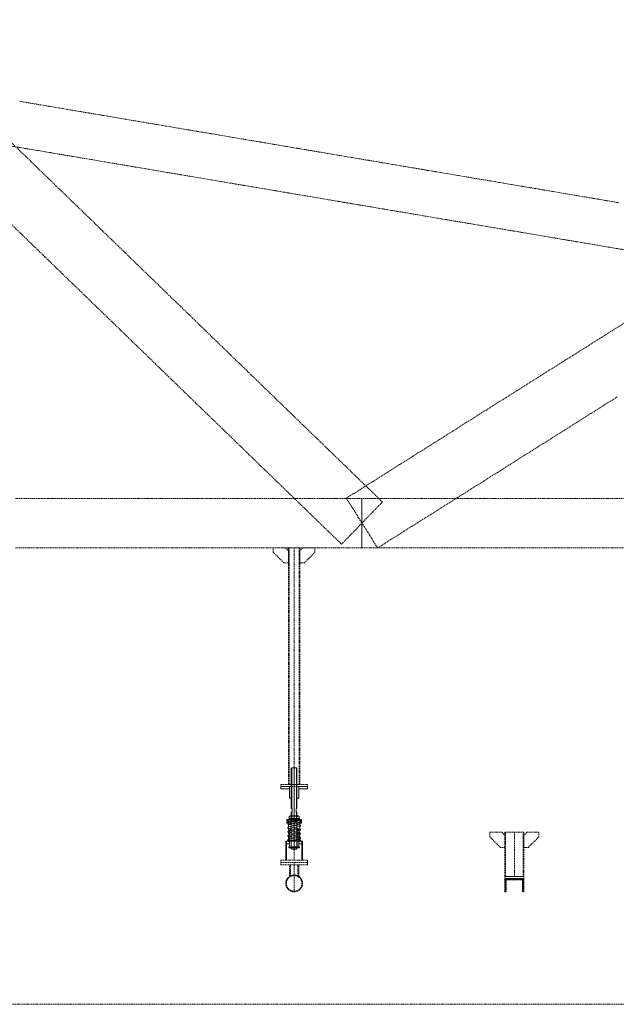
# Model space of a CAD drawing. Header units: millimetres. Extents: x -176817 to 571382, y -58489 to 156123.
# Tile 255 of 256: x 165854 to 169004, y 121877 to 127070. Entities that reach past the tile are written whole.
import ezdxf

# ---------------------------------------------------------------- set-up
doc = ezdxf.new("R2010")
doc.units = ezdxf.units.MM
doc.header["$LTSCALE"] = 0.2
for name, pattern in [('AM_ISO08W050', [18, 12, -1.5, 3, -1.5]), ('AM_ISO08W050x2', [9, 6, -0.75, 1.5, -0.75]), ('HIDDEN', [9.525, 6.35, -3.175])]:
    doc.linetypes.add(name, pattern=pattern)
for name, color, linetype, lineweight in [('-AAA Podkład', 252, 'Continuous', 13), ('AM_0N', 7, 'Continuous', 13), ('AM_7N', 4, 'AM_ISO08W050', 13)]:
    doc.layers.add(name, color=color, linetype=linetype, lineweight=lineweight)

# ---------------------------------------------------------------- blocks, each defined once
blk = doc.blocks.new('*U1083')
at = {"layer": 'AM_0N'}
for p, q in [((-28, 230.6), (28, 230.6)), ((-28, 226.6), (-28, 230.6)), ((28, 226.6), (-28, 226.6)), ((28, 230.6), (28, 226.6))]:
    blk.add_line(p, q, dxfattribs=at)
at = {"layer": 'AM_7N', "linetype": 'AM_ISO08W050x2'}
blk.add_line((0, 233.6), (0, 223.6), dxfattribs=at)
blk = doc.blocks.new('*U1084')
at = {"layer": 'AM_0N'}
for p, q in [((33.8, 222.6), (-33, 222.6)), ((29.3, 219.8), (-30.7, 209)), ((-2.7, 214.1), (-30.3, 215.9)), ((-29.7, 215.9), (30.3, 219.9)), ((-29.3, 201.1), (30.7, 211.9)), ((30, 219.9), (30.3, 219.9)), ((-30.7, 201.1), (7.4, 194.3)), ((29.3, 198.2), (-30.7, 187.4)), ((-30.7, 179.5), (7.4, 172.7)), ((29.3, 176.6), (-30.7, 165.8)), ((-30.7, 157.9), (7.4, 151.1)), ((-29.3, 179.5), (30.7, 190.3)), ((-29.3, 157.9), (30.7, 168.7)), ((30.7, 198.2), (-7.4, 205.1)), ((30.7, 176.6), (-7.4, 183.5)), ((30.7, 155), (-7.4, 161.9)), ((-33.8, 112), (33, 112)), ((29.3, 155), (-30.7, 144.2)), ((-30.7, 136.3), (7.4, 129.5)), ((29.3, 133.4), (-30.7, 122.6)), ((29.7, 118.7), (-30.3, 114.7)), ((-30, 114.7), (-30.3, 114.7)), ((-29.3, 136.3), (30.7, 147.1)), ((-29.3, 114.7), (30.7, 125.5)), ((30.7, 133.4), (-7.4, 140.3)), ((2.7, 120.5), (30.3, 118.7))]:
    blk.add_line(p, q, dxfattribs=at)
for centre, start, end in [((-30, 219.9), 138.0181, 273.8226), ((-30, 205.1), 100.2034, 280.2034), ((30, 215.9), 280.2034, 100.2034), ((30, 223.9), 273.8226, 340.5288), ((-30, 183.5), 100.2034, 280.2034), ((-30, 161.9), 100.2034, 280.2034), ((30, 194.3), 280.2034, 100.2034), ((30, 172.7), 280.2034, 100.2034), ((-30, 140.3), 100.2034, 280.2034), ((-30, 118.7), 100.2034, 280.2034), ((-30, 110.7), 93.8226, 160.5288), ((30, 151.1), 280.2034, 100.2034), ((30, 129.5), 280.2034, 100.2034), ((30, 114.7), 318.0181, 93.8226)]:
    blk.add_arc(centre, 4, start, end, dxfattribs=at)
at = {"layer": 'AM_7N', "linetype": 'AM_ISO08W050x2'}
for p, q in [((-30, 109), (-30, 225.6)), ((0, 109), (0, 225.6)), ((30, 109), (30, 225.6))]:
    blk.add_line(p, q, dxfattribs=at)
blk = doc.blocks.new('*U1085')
at = {"layer": 'AM_0N'}
for p, q in [((-28, 82), (28, 82)), ((-28, 78), (-28, 82)), ((28, 78), (-28, 78)), ((28, 82), (28, 78))]:
    blk.add_line(p, q, dxfattribs=at)
at = {"layer": 'AM_7N', "linetype": 'AM_ISO08W050x2'}
blk.add_line((0, 85), (0, 75), dxfattribs=at)
blk = doc.blocks.new('*U1086')
at = {"layer": 'AM_0N'}
for p, q in [((-26.6, 242.6), (-21.4, 245.6)), ((-26.6, 242.6), (-26.6, 233.6)), ((-26.6, 233.6), (-21.4, 230.6)), ((21.3, 245.6), (-21.4, 245.6)), ((21.3, 230.6), (-21.4, 230.6)), ((-13.3, 242.6), (-13.3, 233.6)), ((13.3, 242.6), (13.3, 233.6)), ((26.6, 242.6), (21.3, 245.6)), ((26.6, 233.6), (21.3, 230.6)), ((26.6, 242.6), (26.6, 233.6))]:
    blk.add_line(p, q, dxfattribs=at)
for centre, radius, start, end in [((-19.9, 232.9), 11.7, 55.5615, 115.5615), ((-19.9, 243.3), 11.7, 244.4385, 304.4385), ((0, 200.7), 43.9, 72.383, 107.617), ((0, 275.4), 43.9, 252.383, 287.617), ((19.9, 232.9), 11.7, 64.4385, 124.4385), ((19.9, 243.3), 11.7, 235.5615, 295.5615)]:
    blk.add_arc(centre, radius, start, end, dxfattribs=at)
at = {"layer": 'AM_7N', "linetype": 'AM_ISO08W050x2'}
blk.add_line((0, 248.6), (0, 227.6), dxfattribs=at)
blk = doc.blocks.new('A$C09B41FFC')
at = {"layer": '-AAA Podkład', "color": 7}
for p, q in [((-13, 500), (-13, 284.6)), ((0, 500), (0, 70)), ((13, 500), (13, 284.6)), ((-13, 264.6), (-13, 214.6)), ((13, 264.6), (13, 214.6)), ((-16, 222.6), (-16, 226.6)), ((-15, 222.6), (15, 222.6)), ((-15, 214.6), (15, 214.6)), ((16, 222.6), (16, 226.6)), ((-16.2, 172.6), (-15, 172.6)), ((-15.2, 171.6), (-15, 171.6)), ((15, 172.6), (16.2, 172.6)), ((15, 171.6), (15.2, 171.6)), ((-16.2, 82), (-15, 82)), ((-16.2, 82), (-15, 82)), ((-15.2, 83), (-15, 83)), ((16.2, 82, 0), (15, 82, 0)), ((21.2, 82), (20, 82))]:
    blk.add_line(p, q, dxfattribs=at)
for points in [[(15, 284.6), (15, 498), (13, 500), (-13, 500), (-15, 498), (-15, 284.6)], [(-15, 264.6), (-10.5, 264.6), (-10.5, 284.6), (-15, 284.6)], [(-15, 264.6), (-15, 72), (-13, 70), (13, 70), (15, 72), (15, 264.6)], [(15, 264.6), (10.5, 264.6), (10.5, 284.6), (15, 284.6)], [(-15, 226.6), (-38.1, 226.6), (-38.1, 222.6), (-15, 222.6)], [(-15, 222.6), (-38.1, 222.6), (-38.1, 207.6), (-15, 207.6)], [(15, 226.6), (38.1, 226.6), (38.1, 222.6), (15, 222.6)], [(15, 222.6), (38.1, 222.6), (38.1, 207.6), (15, 207.6)], [(-25, 112), (-41.2, 112), (-41.2, 98), (-25, 98)], [(25, 98), (41.3, 98), (41.3, 112), (25, 112)]]:
    blk.add_lwpolyline(points, dxfattribs=at)
at = {"layer": '-AAA Podkład', "color": 7, "elevation": 0}
for points in [[(-25, 400), (-70, 400), (-70, 388), (-25, 388)], [(25, 388), (70, 388), (70, 400), (25, 400)], [(-44.4, 12), (-44.4, 112), (-41.2, 112), (-41.2, 12)], [(44.5, 12), (44.5, 112), (41.3, 112), (41.3, 12)]]:
    blk.add_lwpolyline(points, dxfattribs=at)
for points in [[(-25, 340), (-25, 400), (-14.2, 400), (-13.2, 399), (-13.2, 341), (-14.2, 340)], [(25, 340), (25, 400), (14.2, 400), (13.2, 399), (13.2, 341), (14.2, 340)]]:
    blk.add_lwpolyline(points, close=True, dxfattribs=at)
at = {"layer": '-AAA Podkład', "color": 7}
for points in [[(-38.1, 207.6), (-35.2, 207.6), (-35.2, 222.6), (-38.1, 222.6)], [(38.1, 207.6), (35.2, 207.6), (35.2, 222.6), (38.1, 222.6)], [(-25, 172.6), (-25, 82), (-16.2, 82), (-15.2, 83), (-15.2, 171.6), (-16.2, 172.6)], [(25, 172.6), (25, 82), (16.2, 82), (15.2, 83), (15.2, 171.6), (16.2, 172.6)]]:
    blk.add_lwpolyline(points, close=True, dxfattribs=at)
blk.add_circle((-30, 118.7), 4, dxfattribs=at)
for points in [[(-25, 112), (-25, 113), (-26, 112)], [(25, 112), (25, 113), (26, 112)]]:
    blk.add_solid(points, dxfattribs=at)
for name in ['*U1084', '*U1083', '*U1086', '*U1085']:
    blk.add_blockref(name, (0, 0), dxfattribs=at)

msp = doc.modelspace()

# ---------------------------------------------------------------- hatches: boundary and pattern name
at = {"layer": '-AAA Podkład', "linetype": 'HIDDEN', "ltscale": 5}
h = msp.add_hatch(dxfattribs=at)
h.set_pattern_fill('ANSI32', color=256)
h.set_pattern_definition([(45, (117105.596, 117993.6935), (-6.7351921, 6.7351921), []), (45, (117110.086, 117993.6935), (-6.7351921, 6.7351921), [])])
h.paths.add_polyline_path([(168415.3605, 122539.8339), (168465.3605, 122539.8339), (168465.3605, 122537.9225, -0.414213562), (168460.2719, 122532.8339), (168422.3605, 122532.8339), (168422.3605, 122474.9225, -0.414213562), (168417.2719, 122469.8339), (168415.3605, 122469.8339)])
h.paths.add_polyline_path([(168465.3605, 122537.9225), (168465.3605, 122539.8339), (168515.3605, 122539.8339), (168515.3605, 122469.8339), (168513.4491, 122469.8339, -0.414213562), (168508.3605, 122474.9225), (168508.3605, 122532.8339), (168470.4491, 122532.8339, -0.414213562)])

# ---------------------------------------------------------------- linework, layer by layer
for p, q in [((167302.9112, 124285.2658, 0), (167302.9112, 123037.0032, 0)), ((167302.9112, 122637.0032, 0), (167302.9112, 123013.0032, 0)), ((168465.3605, 122784.5451, 0), (168465.3605, 122551.8339, 0)), ((167302.9112, 122470.2656, 0), (167302.9112, 122625.0032, 0)), ((167278.7612, 122552.0329, 0), (167278.7612, 122613.0032, 0)), ((167282.7612, 122554.336, 0), (167282.7612, 122613.0032, 0)), ((167323.0612, 122554.336, 0), (167323.0612, 122613.0032, 0)), ((167327.0612, 122552.0329, 0), (167327.0612, 122613.0032, 0))]:
    msp.add_line(p, q, dxfattribs=at)
msp.add_lwpolyline([(175983.6053, 129267.0338), (137759.1691, 129267.0338), (137759.1691, 121876.9135), (175983.6053, 121876.9135)], close=True, dxfattribs=at)
for points in [[(169016.8509, 126105.2044), (168946.5384, 126117.0903), (168876.2259, 126128.9762), (168805.9134, 126140.8622), (168735.6009, 126152.7481), (168665.2884, 126164.634), (168594.9759, 126176.52), (168524.6634, 126188.4059), (168454.3509, 126200.2919), (168384.0384, 126212.1778), (168313.7259, 126224.0637), (168243.4134, 126235.9497), (168173.1009, 126247.8356), (168102.7884, 126259.7215), (168032.4759, 126271.6075), (167962.1634, 126283.4934), (167891.8509, 126295.3794), (167821.5384, 126307.2653), (167751.2259, 126319.1512), (167680.9134, 126331.0372), (167610.6009, 126342.9231), (167540.2884, 126354.809), (167469.9759, 126366.695), (167399.6634, 126378.5809), (167329.3509, 126390.4669), (167259.0384, 126402.3528), (167188.7259, 126414.2387), (167118.4134, 126426.1247), (167048.1009, 126438.0106), (166977.7884, 126449.8965), (166907.4759, 126461.7825), (166837.1634, 126473.6684), (166766.8509, 126485.5544), (166696.5384, 126497.4403), (166626.2259, 126509.3262), (166555.9134, 126521.2122), (166485.6009, 126533.0981), (166415.2884, 126544.984), (166344.9759, 126556.87), (166274.6634, 126568.7559), (166204.3509, 126580.6419), (166134.0384, 126592.5278), (166063.7259, 126604.4137), (165993.4134, 126616.2997), (165923.1009, 126628.1856), (165852.7884, 126640.0715)], [(167553.1118, 124303.8919), (167607.0118, 124359.5789), (167660.9118, 124415.2658), (167714.8119, 124470.9528), (167768.7119, 124526.6398), (167698.3994, 124594.696), (167628.0869, 124662.7523), (167557.7744, 124730.8085), (167487.4619, 124798.8648), (167417.1494, 124866.921), (167346.8369, 124934.9773), (167276.5244, 125003.0335), (167206.2119, 125071.0898), (167135.8994, 125139.146), (167065.5869, 125207.2023), (166995.2744, 125275.2585), (166924.9619, 125343.3148), (166854.6494, 125411.371), (166784.3369, 125479.4273), (166714.0244, 125547.4835), (166643.7119, 125615.5398), (166573.3994, 125683.596), (166503.0869, 125751.6523), (166432.7744, 125819.7085), (166362.4619, 125887.7648), (166292.1494, 125955.821), (166221.8369, 126023.8773), (166151.5244, 126091.9335), (166081.2119, 126159.9898), (166010.8994, 126228.046), (165940.5869, 126296.1023), (165870.2744, 126364.1585), (165799.9619, 126432.2148)], [(165812.7853, 126403.4289), (165883.0978, 126391.5429), (165953.4103, 126379.657), (166023.7228, 126367.7711), (166094.0353, 126355.8851), (166164.3478, 126343.9992), (166234.6603, 126332.1133), (166304.9728, 126320.2273), (166375.2853, 126308.3414), (166445.5978, 126296.4554), (166515.9103, 126284.5695), (166586.2228, 126272.6836), (166656.5353, 126260.7976), (166726.8478, 126248.9117), (166797.1603, 126237.0258), (166867.4728, 126225.1398), (166937.7853, 126213.2539), (167008.0978, 126201.3679), (167078.4103, 126189.482), (167148.7228, 126177.5961), (167219.0353, 126165.7101), (167289.3478, 126153.8242), (167359.6603, 126141.9383), (167429.9728, 126130.0523), (167500.2853, 126118.1664), (167570.5978, 126106.2804), (167640.9103, 126094.3945), (167711.2228, 126082.5086), (167781.5353, 126070.6226), (167851.8478, 126058.7367), (167922.1603, 126046.8508), (167992.4728, 126034.9648), (168062.7853, 126023.0789), (168133.0978, 126011.1929), (168203.4103, 125999.307), (168273.7228, 125987.4211), (168344.0353, 125975.5351), (168414.3478, 125963.6492), (168484.6603, 125951.7633), (168554.9728, 125939.8773), (168625.2853, 125927.9914), (168695.5978, 125916.1054), (168765.9103, 125904.2195), (168836.2228, 125892.3336), (168906.5353, 125880.4476), (168976.8478, 125868.5617), (169047.1603, 125856.6758)], [(165795.2993, 126005.2982), (165865.6118, 125937.2419), (165935.9243, 125869.1857), (166006.2368, 125801.1294), (166076.5493, 125733.0732), (166146.8618, 125665.0169), (166217.1743, 125596.9607), (166287.4868, 125528.9044), (166357.7993, 125460.8482), (166428.1118, 125392.7919), (166498.4243, 125324.7357), (166568.7368, 125256.6794), (166639.0493, 125188.6232), (166709.3618, 125120.5669), (166779.6743, 125052.5107), (166849.9868, 124984.4544), (166920.2993, 124916.3982), (166990.6118, 124848.3419), (167060.9243, 124780.2857), (167131.2368, 124712.2294), (167201.5493, 124644.1732), (167271.8618, 124576.1169), (167342.1743, 124508.0607), (167412.4868, 124440.0044), (167482.7993, 124371.9482), (167553.1118, 124303.8919)], [(169054.8702, 125476.3924), (168984.5577, 125432.108), (168914.2452, 125387.8237), (168843.9327, 125343.5393), (168773.6202, 125299.2549), (168703.3077, 125254.9705), (168632.9952, 125210.6862), (168562.6827, 125166.4018), (168492.3702, 125122.1174), (168422.0577, 125077.833), (168351.7452, 125033.5487), (168281.4327, 124989.2643), (168211.1202, 124944.9799), (168140.8077, 124900.6955), (168070.4952, 124856.4112), (168000.1827, 124812.1268), (167929.8702, 124767.8424), (167859.5577, 124723.558), (167789.2452, 124679.2737), (167718.9327, 124634.9893), (167648.6202, 124590.7049), (167578.3077, 124546.4205), (167619.6098, 124480.8432), (167660.9118, 124415.2658), (167702.2139, 124349.6885), (167743.516, 124284.1111), (167813.8285, 124328.3955), (167884.141, 124372.6799), (167954.4535, 124416.9643), (168024.766, 124461.2486), (168095.0785, 124505.533), (168165.391, 124549.8174), (168235.7035, 124594.1018), (168306.016, 124638.3861), (168376.3285, 124682.6705), (168446.641, 124726.9549), (168516.9535, 124771.2393), (168587.266, 124815.5236), (168657.5785, 124859.808), (168727.891, 124904.0924), (168798.2035, 124948.3768), (168868.516, 124992.6611), (168938.8285, 125036.9455), (169009.141, 125081.2299)], [(167660.9118, 124285.2658), (167660.9118, 124350.2658), (167660.9118, 124415.2658), (167660.9118, 124480.2658), (167660.9118, 124545.2658), (167590.5993, 124545.2658), (167520.2868, 124545.2658), (167449.9743, 124545.2658), (167379.6618, 124545.2658), (167309.3493, 124545.2658), (167239.0368, 124545.2658), (167168.7243, 124545.2658), (167098.4118, 124545.2658), (167028.0993, 124545.2658), (166957.7868, 124545.2658), (166887.4743, 124545.2658), (166817.1618, 124545.2658), (166746.8493, 124545.2658), (166676.5368, 124545.2658), (166606.2243, 124545.2658), (166535.9118, 124545.2658), (166465.5993, 124545.2658), (166395.2868, 124545.2658), (166324.9743, 124545.2658), (166254.6618, 124545.2658), (166184.3493, 124545.2658), (166114.0368, 124545.2658), (166043.7243, 124545.2658), (165973.4118, 124545.2658), (165903.0993, 124545.2658), (165832.7868, 124545.2658)], [(169156.2243, 124545.2658), (168785.9118, 124545.2658), (168715.5993, 124545.2658), (168645.2868, 124545.2658), (168574.9743, 124545.2658), (168504.6618, 124545.2658), (168434.3493, 124545.2658), (168364.0368, 124545.2658), (168293.7243, 124545.2658), (168223.4118, 124545.2658), (168153.0993, 124545.2658), (168082.7868, 124545.2658), (168012.4743, 124545.2658), (167942.1618, 124545.2658), (167871.8493, 124545.2658), (167801.5368, 124545.2658), (167731.2243, 124545.2658), (167660.9118, 124545.2658), (167660.9118, 124480.2658), (167660.9118, 124415.2658), (167660.9118, 124350.2658), (167660.9118, 124285.2658), (167731.2243, 124285.2658), (167801.5368, 124285.2658), (167871.8493, 124285.2658), (167942.1618, 124285.2658), (168012.4743, 124285.2658), (168082.7868, 124285.2658), (168153.0993, 124285.2658), (168223.4118, 124285.2658), (168293.7243, 124285.2658), (168364.0368, 124285.2658), (168434.3493, 124285.2658), (168504.6618, 124285.2658), (168574.9743, 124285.2658), (168645.2868, 124285.2658), (168715.5993, 124285.2658), (168785.9118, 124285.2658), (169156.2243, 124285.2658)], [(165832.7868, 124285.2658), (165903.0993, 124285.2658), (165973.4118, 124285.2658), (166043.7243, 124285.2658), (166114.0368, 124285.2658), (166184.3493, 124285.2658), (166254.6618, 124285.2658), (166324.9743, 124285.2658), (166395.2868, 124285.2658), (166465.5993, 124285.2658), (166535.9118, 124285.2658), (166606.2243, 124285.2658), (166676.5368, 124285.2658), (166746.8493, 124285.2658), (166817.1618, 124285.2658), (166887.4743, 124285.2658), (166957.7868, 124285.2658), (167028.0993, 124285.2658), (167098.4118, 124285.2658), (167163.7243, 124285.2658), (167234.0368, 124285.2658), (167309.3493, 124285.2658), (167384.6618, 124285.2658), (167449.9743, 124285.2658), (167520.2868, 124285.2658), (167590.5993, 124285.2658), (167660.9118, 124285.2658)]]:
    msp.add_lwpolyline(points, dxfattribs=at)
at = {"layer": '-AAA Podkład', "linetype": 'HIDDEN', "ltscale": 5, "elevation": 0}
for points in [[(167272.9112, 124205.2658), (167248.9112, 124205.2658), (167192.9112, 124261.2658), (167192.9112, 124285.2658), (167256.9112, 124285.2658), (167272.9112, 124269.2658)], [(167332.9112, 123037.0032), (167272.9112, 123037.0032), (167272.9112, 124285.2658), (167332.9112, 124285.2658)], [(167332.9112, 124205.2658), (167356.9112, 124205.2658), (167412.9112, 124261.2658), (167412.9112, 124285.2658), (167348.9112, 124285.2658), (167332.9112, 124269.2658)], [(167372.9112, 123025.0032), (167232.9112, 123025.0032), (167232.9112, 123037.0032), (167372.9112, 123037.0032)], [(168415.3605, 122704.5451), (168391.3605, 122704.5451), (168335.3605, 122760.5451), (168335.3605, 122784.5451), (168399.3605, 122784.5451), (168415.3605, 122768.5451)], [(168515.3605, 122551.8339), (168415.3605, 122551.8339), (168415.3605, 122784.5451), (168515.3605, 122784.5451)], [(168515.3605, 122704.5451), (168539.3605, 122704.5451), (168595.3605, 122760.5451), (168595.3605, 122784.5451), (168531.3605, 122784.5451), (168515.3605, 122768.5451)], [(167372.9112, 122637.0032), (167232.9112, 122637.0032), (167232.9112, 122625.0032), (167372.9112, 122625.0032)], [(167372.9112, 122613.0032), (167232.9112, 122613.0032), (167232.9112, 122625.0032), (167372.9112, 122625.0032)], [(168515.3605, 122539.8339), (168415.3605, 122539.8339), (168415.3605, 122551.8339), (168515.3605, 122551.8339)]]:
    msp.add_lwpolyline(points, close=True, dxfattribs=at)
for points in [[(167276.9112, 123037.0032), (167276.9112, 124285.2658)], [(167328.9112, 124285.2658), (167328.9112, 123037.0032)], [(168419.3605, 122551.8339), (168419.3605, 122784.5451)], [(168511.3605, 122784.5451), (168511.3605, 122551.8339)]]:
    msp.add_lwpolyline(points, dxfattribs=at)
for points in [[(168415.3605, 122539.8339), (168465.3605, 122539.8339), (168465.3605, 122537.9225, -0.414213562), (168460.2719, 122532.8339), (168422.3605, 122532.8339), (168422.3605, 122474.9225, -0.414213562), (168417.2719, 122469.8339), (168415.3605, 122469.8339)], [(168465.3605, 122537.9225), (168465.3605, 122539.8339), (168515.3605, 122539.8339), (168515.3605, 122469.8339), (168513.4491, 122469.8339, -0.414213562), (168508.3605, 122474.9225), (168508.3605, 122532.8339), (168470.4491, 122532.8339, -0.414213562)]]:
    msp.add_lwpolyline(points, format="xyb", close=True, dxfattribs=at)
at = {"layer": '-AAA Podkład', "linetype": 'HIDDEN', "ltscale": 5}
for radius in [44.45, 41.25]:
    msp.add_circle((167302.9112, 122514.7156, 0), radius, dxfattribs=at)

# ---------------------------------------------------------------- block references
msp.add_blockref('A$C09B41FFC', (167302.9112, 122625.0032, 0), dxfattribs=at)

doc.saveas('drawing.dxf')
